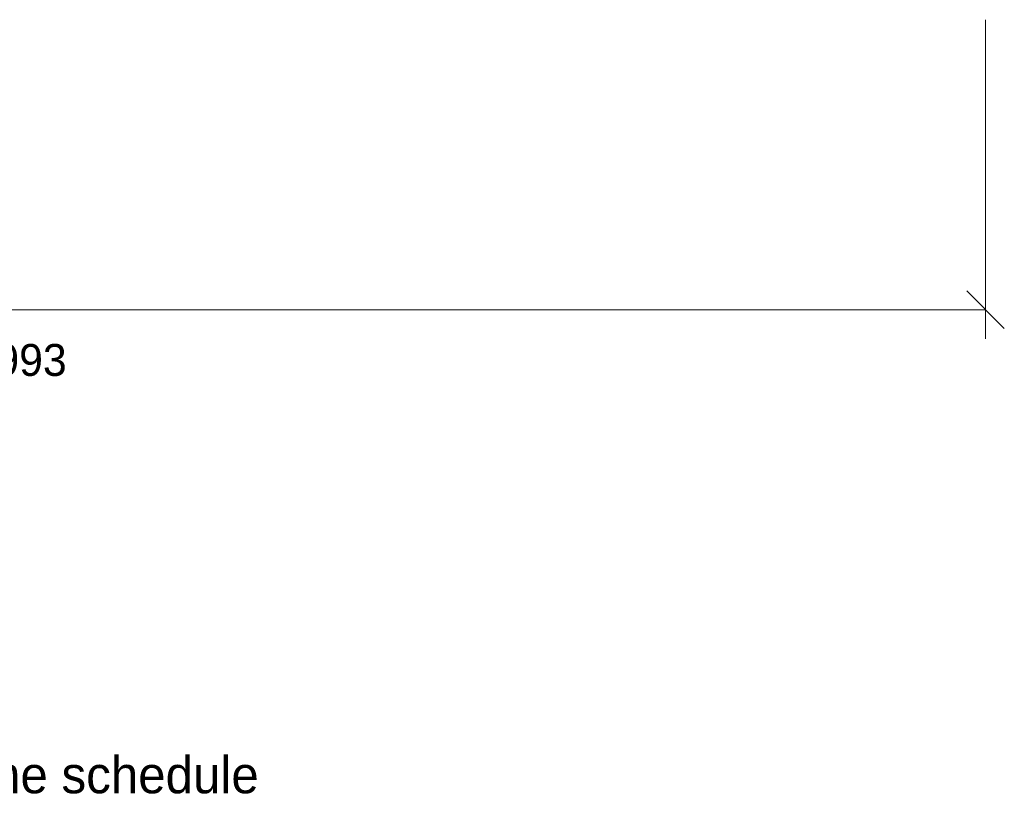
# Model space of a CAD drawing. Header units: millimetres. Extents: x -24789 to 3246, y -11790 to 14439.
# Tile 17 of 32: x -3993 to 79, y -3965 to -707. Entities that reach past the tile are written whole.
import ezdxf
from ezdxf.enums import TextEntityAlignment as Align

# ---------------------------------------------------------------- set-up
doc = ezdxf.new("R2010")
doc.units = ezdxf.units.MM
for name, color, linetype in [('LINE-INK', 7, 'Continuous'), ('TEXT-INK', 7, 'Continuous'), ('TEXT-STEEL_GREY', 7, 'Continuous')]:
    doc.layers.add(name, color=color, linetype=linetype)

msp = doc.modelspace()

# ---------------------------------------------------------------- linework, layer by layer
at = {"layer": 'LINE-INK', "lineweight": 5}
for p, q in [((1, -707.2), (1, -2027.2)), ((-76.8, -1829.4), (78.8, -1985)), ((-7992, -1907.2), (1, -1907.2))]:
    msp.add_line(p, q, dxfattribs=at)

# ---------------------------------------------------------------- texts
at = {"layer": 'TEXT-INK'}
msp.add_text('7993', height=132.08, dxfattribs=at).set_placement((-3995.5, -2180.7), align=Align.CENTER)
at = {"layer": 'TEXT-STEEL_GREY'}
msp.add_text('Scale 1:100 @ A3   |   Levels above GF FFL; sills and heads in the schedule', height=152.4, dxfattribs=at).set_placement((-9891.5, -3907.2))

doc.saveas('drawing.dxf')
